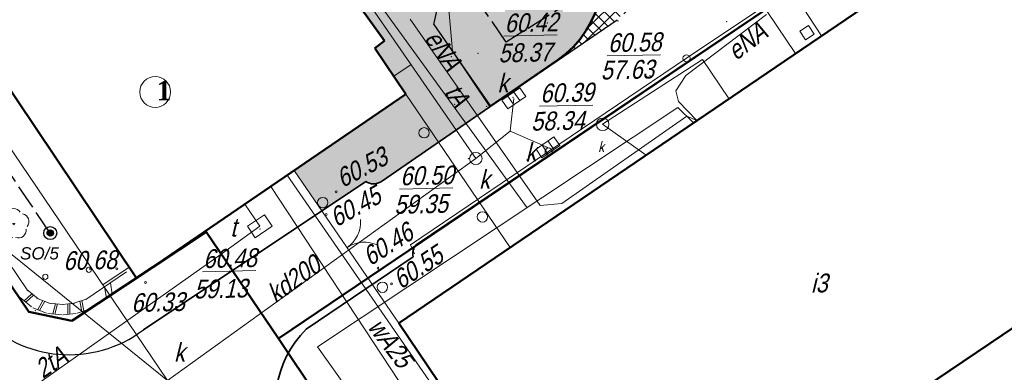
# Model space of a CAD drawing. Header units: metres. Extents: x 5515053 to 5515175, y 5844635 to 5844761.
# Tile 3 of 7: x 5515098 to 5515146, y 5844668 to 5844685. Entities that reach past the tile are written whole.
import ezdxf
from ezdxf.enums import TextEntityAlignment as Align

# ---------------------------------------------------------------- set-up
doc = ezdxf.new("R2010")
doc.units = ezdxf.units.M
doc.header["$LTSCALE"] = 1000
doc.header["$MEASUREMENT"] = 0
for name, pattern in [('0.5_0.5', [1, 0.5, -0.5]), ('1', [0]), ('ACAD_ISO02W100', [15, 12, -3]), ('BUD', [0]), ('BUW', [1.5, 1, -0.5]), ('GDE', [0]), ('KOJ', [0]), ('KOU', [1.5, 1, -0.5]), ('UBC', [1.5, 1, -0.5]), ('UPE', [0]), ('UPK', [0]), ('UPT', [0]), ('UPW', [0])]:
    doc.linetypes.add(name, pattern=pattern)
doc.layers.get('0').update_dxf_attribs({"color": 250, "linetype": 'CONTINUOUS', "lineweight": 30})
doc.layers.add('!KZ_CHODNIK', color=2, linetype='CONTINUOUS', lineweight=30, transparency=0.6)
for name, color, linetype in [('!KZ_GRANICE', 40, '0.5_0.5'), ('!KZ_MAPA', 253, '0.5_0.5'), ('OŚWIETLENIE', 1, 'CONTINUOUS'), ('OŚWIETLENIE2', 1, 'CONTINUOUS'), ('tabelka', 7, 'CONTINUOUS')]:
    doc.layers.add(name, color=color, linetype=linetype)
for name, color, linetype, lineweight in [('!KZ_KRAWĘŻNIK', 7, 'CONTINUOUS', 50), ('!KZ_NAWIERZCHNIA KOSTKA BRUKOWA', 5, 'CONTINUOUS', 13), ('!KZ_OBRZEŻE', 7, 'CONTINUOUS', 30), ('_elektr sieć energet nN', 1, 'ACAD_ISO02W100', 30), ('EBT_R_L_1', 7, '1', 18), ('EBU_L_1', 7, '1', 50), ('EBU_T_1', 7, 'CONTINUOUS', 18), ('EBU_T_3', 7, 'CONTINUOUS', 18), ('EDZ_L_1', 30, 'GDE', 50), ('OŚW_PROJ', 2, 'CONTINUOUS', 35), ('point', 5, 'CONTINUOUS', 13), ('SDR_L_1', 7, '1', 25), ('SDR_R_L_1', 7, '1', 35), ('SDR_R_L_2', 7, '1', 18), ('SZO_L_1', 7, '1', 18), ('SZO_R_T_1', 7, 'CONTINUOUS', 18), ('SZZ_T_1', 7, 'CONTINUOUS', 18), ('UCCA_R_T_2', 214, 'CONTINUOUS', 18), ('UCCN_R_L_2', 214, '1', 18), ('UEEN_R_L_1', 1, '1', 18), ('UEEN_R_T_2', 1, 'CONTINUOUS', 18), ('UKKA_R_T_2', 14, 'CONTINUOUS', 18), ('UKKA_R_T_3', 14, 'CONTINUOUS', 18), ('UKKD_R_L_1', 14, '1', 18), ('UKKD_R_T_2', 14, 'CONTINUOUS', 18), ('UKKD_R_T_4', 14, 'CONTINUOUS', 18), ('UKKL_R_L_1', 14, '1', 18), ('UKKS_L_1', 14, '1', 18), ('UKKS_R_L_1', 14, '1', 18), ('UTTA_R_T_2', 30, 'CONTINUOUS', 18), ('UTTA_R_T_3', 30, 'CONTINUOUS', 18), ('UTTM_L_1', 30, '1', 18), ('UTTM_R_L_1', 30, '1', 18), ('UTTM_R_T_2', 30, 'CONTINUOUS', 18), ('UTTM_T_2', 30, 'CONTINUOUS', 18), ('UWWO_R_L_1', 5, '1', 18), ('UWWO_R_T_2', 5, 'CONTINUOUS', 18), ('UXXA_T_2', 3, 'CONTINUOUS', 18), ('WUK_R_T_1', 247, 'CONTINUOUS', 18), ('WUK_R_T_3', 247, 'CONTINUOUS', 18), ('wymiar', 7, 'CONTINUOUS', 9)]:
    doc.layers.add(name, color=color, linetype=linetype, lineweight=lineweight)
doc.layers.add('!KZ_ZIELEŃ', color=82, linetype='CONTINUOUS', transparency=0.6)
doc.styles.add('MOJE', font='times.ttf')
doc.styles.get("Standard").update_dxf_attribs({"font": 'ARIALN.TTF', "width": 0.75})
doc.styles.add('Ukośny', font='ariali.ttf')

# ---------------------------------------------------------------- blocks, each defined once
blk = doc.blocks.new('BUJ')
blk.add_circle((0, 0), 0.25)
blk = doc.blocks.new('BGB')
at = {"color": 253, "lineweight": 13}
for centre, start, end in [((-1.5, 0), 0.0006, 59.999), ((1.5, 0), 120.001, 179.9994)]:
    blk.add_arc(centre, 1.5, start, end, dxfattribs=at)
blk = doc.blocks.new('DLI')
at = {"color": 253, "lineweight": 13}
blk.add_circle((0, 0), 0.045, dxfattribs=at)
for centre, start, end in [((-0.357, 0.116), 102.1497, 221.8548), ((0, 0.375), 30.1454, 149.8546), ((0.357, 0.116), 318.1452, 77.8503), ((-0.22, -0.303), 174.1535, 293.849), ((0.22, -0.303), 246.151, 5.8465)]:
    blk.add_arc(centre, 0.375, start, end, dxfattribs=at)
blk = doc.blocks.new('WLM')
for p, q in [((0.25, 0.25), (-0.25, 0.25)), ((-0.25, 0.25), (-0.25, -0.25)), ((0.25, -0.25), (0.25, 0.25)), ((-0.25, -0.25), (0.25, -0.25))]:
    blk.add_line(p, q)
blk = doc.blocks.new('KRA')
for p, q in [((-0.525, -0.25), (-0.525, 0.25)), ((-0.525, 0.25), (0.525, 0.25)), ((-0.175, -0.25), (-0.175, 0.25)), ((0.175, -0.25), (0.175, 0.25)), ((0.525, 0.25), (0.525, -0.25)), ((0.525, -0.25), (-0.525, -0.25))]:
    blk.add_line(p, q)
blk = doc.blocks.new('WLZ')
blk.add_circle((0, 0), 0.3)
blk = doc.blocks.new('WLD')
at = {"color": 253, "lineweight": 13}
for p, q in [((0.5, 0.333), (-0.5, 0.333)), ((-0.5, 0.333), (-0.5, -0.333)), ((0.5, -0.333), (0.5, 0.333)), ((-0.5, -0.333), (0.5, -0.333))]:
    blk.add_line(p, q, dxfattribs=at)
blk = doc.blocks.new('UAR')
blk.add_circle((0, 0), 0.125)
blk = doc.blocks.new('WSU')
blk.add_circle((0, 0), 0.045)
blk = doc.blocks.new('MAPA')
at = {"layer": 'EBT_R_L_1', "color": 253, "linetype": 'BUW', "lineweight": 18}
for p, q in [((53.238, -80.005), (58.27, -87.4)), ((52.893, -91.055), (47.852, -83.69))]:
    blk.add_line(p, q, dxfattribs=at)
at = {"layer": 'EBU_L_1', "color": 253, "linetype": 'BUD', "lineweight": 50}
for p, q in [((40.25, -88.887), (22.806, -62.893)), ((52.893, -91.055), (85.214, -69.084)), ((49.77, -74.043), (52.199, -77.438)), ((52.199, -77.438), (51.737, -77.789)), ((51.737, -77.789), (53.238, -80.005)), ((53.238, -80.005), (40.25, -88.887)), ((62.296, -104.932), (52.893, -91.055))]:
    blk.add_line(p, q, dxfattribs=at)
at = {"layer": 'EBU_L_1', "color": 253, "linetype": 'BUD'}
for p, q in [((40.25, -88.887), (22.806, -62.893)), ((49.77, -74.044), (52.199, -77.438)), ((52.199, -77.438), (51.737, -77.789)), ((51.737, -77.789), (53.238, -80.005)), ((53.238, -80.005), (40.25, -88.887))]:
    blk.add_line(p, q, dxfattribs=at)
at = {"layer": 'EBU_L_1', "color": 253, "linetype": '1'}
blk.add_line((62.296, -104.932), (94.669, -83.059), dxfattribs=at)
at = {"layer": 'EDZ_L_1', "color": 253, "linetype": 'GDE'}
for p, q in [((15.61, -61.79), (35.05, -90.51)), ((73.66, -73.84), (47.09, -91.8)), ((37.13, -90.95), (43.61, -86.65)), ((43.61, -86.65), (47.09, -91.8)), ((35.05, -90.51), (37.13, -90.95)), ((47.09, -91.8), (59.931, -110.818))]:
    blk.add_line(p, q, dxfattribs=at)
at = {"layer": 'point', "color": 253}
for p in [(60.051, -76.572, 60.644), (60.051, -76.572, 60.644), (63.472, -76.489, 60.467), (63.472, -76.489, 60.467), (68.699, -76.521, 60.517), (68.699, -76.521, 60.517), (55.427, -78.195, 60.897), (55.427, -78.195, 60.897), (56.722, -78.041, 60.623), (56.722, -78.041, 60.623), (65.004, -79.116, 60.504), (65.004, -79.116, 60.504), (58.403, -80.161, 60.435), (58.403, -80.161, 60.435), (55.596, -80.508, 60.544), (57.135, -80.59, 60.576), (57.135, -80.59, 60.576), (57.261, -80.631, 60.398), (57.261, -80.631, 60.398), (59.989, -82.566, 60.419), (59.989, -82.566, 60.419), (56.255, -83.122, 60.707), (56.255, -83.122, 60.707), (59.085, -83.192, 60.389), (59.085, -83.192, 60.389), (35.444, -84.506, 60.554), (35.444, -84.506, 60.554), (44.879, -86.826, 60.426), (44.879, -86.826, 60.426), (46.205, -86.514, 60.466), (46.205, -86.514, 60.466), (36.888, -89.906, 60.59), (36.888, -89.906, 60.59), (38.947, -89.794, 60.235), (38.947, -89.794, 60.235), (35.373, -90.448, 60.116), (35.373, -90.448, 60.116)]:
    blk.add_point(p, dxfattribs=at)
at = {"layer": 'SDR_L_1', "color": 253, "linetype": 'KOU', "lineweight": 18}
for q in [(54.586, -67.341), (57.284, -80.622)]:
    blk.add_line((55.481, -77.943), q, dxfattribs=at)
at = {"layer": 'SDR_L_1', "color": 253, "linetype": 'KOJ', "lineweight": 25}
blk.add_line((57.284, -80.622), (63.428, -76.419), dxfattribs=at)
blk.add_arc((36.997, -86.628), 5.95, 223.3488, 306.9995, dxfattribs=at)
at = {"layer": 'SDR_R_L_1', "color": 253, "linetype": 'KOJ', "lineweight": 35}
for p, q in [((53.726, -87.275), (73.661, -73.842)), ((52.055, -84.223), (57.284, -80.622)), ((40.578, -91.38), (51.305, -84.22)), ((48.429, -91.339), (53.58, -87.859))]:
    blk.add_line(p, q, dxfattribs=at)
for centre, radius, start, end in [((51.682, -83.679), 0.66, 235.1583, 304.4325), ((54.298, -87.729), 0.73, 141.5643, 190.237), ((52.159, -95.004), 5.23, 135.4974, 205.944)]:
    blk.add_arc(centre, radius, start, end, dxfattribs=at)
at = {"layer": 'SDR_R_L_2', "color": 253, "linetype": '1'}
for p, q in [((35.003, -89.492), (32.289, -85.497)), ((39.768, -88.588), (37.808, -89.913)), ((40.048, -89.002), (38.088, -90.327)), ((38.984, -89.118), (39.068, -89.665)), ((35.204, -89.646), (34.831, -89.987)), ((35.28, -89.709), (34.907, -90.049)), ((35.496, -89.888), (34.956, -89.44)), ((38.71, -89.303), (38.794, -89.85)), ((35.177, -90.273), (34.637, -89.825)), ((36.083, -90.102), (35.427, -89.848)), ((35.729, -89.965), (35.482, -90.405)), ((35.821, -90), (35.574, -90.441)), ((36.711, -90.161), (36.019, -90.087)), ((36.337, -90.121), (36.215, -90.611)), ((36.434, -90.131), (36.312, -90.621)), ((37.273, -90.087), (36.655, -90.161)), ((36.939, -90.127), (36.937, -90.631)), ((37.026, -90.117), (37.024, -90.621)), ((37.869, -89.883), (37.224, -90.098)), ((37.521, -89.999), (37.614, -90.495)), ((37.611, -89.969), (37.705, -90.465)), ((35.902, -90.569), (35.246, -90.314)), ((36.658, -90.658), (35.966, -90.584)), ((37.333, -90.583), (36.714, -90.658)), ((38.027, -90.357), (37.382, -90.572))]:
    blk.add_line(p, q, dxfattribs=at)
at = {"layer": 'SZO_L_1', "color": 253, "linetype": '1'}
for p, q in [((66.769, -78.282), (73.42, -73.787)), ((60.117, -82.777), (66.769, -78.282)), ((53.466, -87.271), (60.117, -82.777)), ((53.646, -87.717), (53.466, -87.271))]:
    blk.add_line(p, q, dxfattribs=at)
for centre in [(66.769, -78.282), (60.117, -82.777)]:
    blk.add_circle(centre, 0.17, dxfattribs=at)
at = {"layer": 'UCCN_R_L_2', "color": 253, "linetype": 'UBC'}
for p, q in [((73.279, -77.201), (70.945, -73.624)), ((72.018, -78.051), (69.915, -74.899))]:
    blk.add_line(p, q, dxfattribs=at)
at = {"layer": 'UEEN_R_L_1', "color": 253, "linetype": 'UPE', "lineweight": 18}
for p, q in [((53.445, -76.389), (59.714, -85.387)), ((66.731, -79.113), (70.634, -76.162)), ((66.248, -79.844), (66.731, -79.113)), ((66.39, -80.361), (66.248, -79.844)), ((67.271, -81.281), (66.39, -80.361)), ((60.752, -85.283), (66.786, -81.072)), ((66.786, -81.072), (67.271, -81.281)), ((59.714, -85.387), (60.752, -85.283))]:
    blk.add_line(p, q, dxfattribs=at)
at = {"layer": 'UKKD_R_L_1', "color": 253, "linetype": 'UPK', "lineweight": 18}
for p, q in [((36.959, -54.635), (56.611, -83.118)), ((21.996, -64.632), (41.735, -93.824)), ((53.485, -78.579), (52.648, -79.138)), ((58.271, -81.799), (58.444, -80.215)), ((56.611, -83.118), (58.271, -81.799)), ((58.271, -81.799), (60.089, -82.577)), ((41.735, -93.824), (56.611, -83.118)), ((38.617, -89.215), (39.898, -88.355))]:
    blk.add_line(p, q, dxfattribs=at)
at = {"layer": 'UKKL_R_L_1', "color": 253, "linetype": 'UPK', "lineweight": 18}
for p, q in [((62.724, -81.466), (67.543, -78.334)), ((67.543, -78.334), (68.817, -80.225)), ((62.724, -81.466), (64.819, -82.948))]:
    blk.add_line(p, q, dxfattribs=at)
at = {"layer": 'UKKS_L_1', "color": 253, "linetype": 'UPK', "lineweight": 18}
blk.add_line((41.735, -93.824), (15.804, -72.857), dxfattribs=at)
at = {"layer": 'UKKS_R_L_1', "color": 253, "linetype": 'UPK', "lineweight": 18}
blk.add_line((56.236, -98.92), (46.72, -84.466), dxfattribs=at)
at = {"layer": 'UTTM_L_1', "color": 253, "linetype": 'UPT', "lineweight": 18}
blk.add_line((28.932, -98.6), (44.334, -87.722), dxfattribs=at)
at = {"layer": 'UTTM_R_L_1', "color": 253, "linetype": 'UPT', "lineweight": 18}
for p, q in [((59.086, -85.491), (50.366, -73.45)), ((66.357, -80.662), (48.969, -92.196)), ((67.104, -81.395), (66.357, -80.662)), ((46.194, -86.379), (45.469, -85.315)), ((44.334, -87.722), (46.194, -86.379)), ((48.969, -92.196), (62.024, -110.479))]:
    blk.add_line(p, q, dxfattribs=at)
at = {"layer": 'UWWO_R_L_1', "color": 253, "linetype": 'UPW', "lineweight": 18}
blk.add_line((57.121, -97.819), (47.517, -83.918), dxfattribs=at)
at = {"layer": 'EBU_T_1', "color": 253, "rotation": 1.322970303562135}
for p in [(54.112, -81.875), (49.228, -85.239), (56.926, -85.931), (52.103, -89.323)]:
    blk.add_blockref('BUJ', p, dxfattribs=at)
at = {"layer": 'SZO_R_T_1', "color": 253, "rotation": 304.3630753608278}
blk.add_blockref('BGB', (50.399, -87.412), dxfattribs=at)
at = {"layer": 'SZZ_T_1', "color": 253, "rotation": 1.322970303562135}
blk.add_blockref('DLI', (34.328, -86.273), dxfattribs=at)
at = {"layer": 'UCCA_R_T_2', "color": 253, "rotation": 33.02277982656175}
blk.add_blockref('WLM', (72.585, -77.047), dxfattribs=at)
at = {"layer": 'UKKA_R_T_2', "color": 253}
for name, p, rotation in [('KRA', (58.444, -80.215), 34.34278218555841), ('WLZ', (62.724, -81.466), 1.322970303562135), ('KRA', (60.089, -82.577), 34.65279081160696), ('WLZ', (56.611, -83.118), 1.322970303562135)]:
    blk.add_blockref(name, p, dxfattribs=dict(at, rotation=rotation))
at = {"layer": 'UTTA_R_T_2', "color": 253, "rotation": 34.00280268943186}
blk.add_blockref('WLD', (46.194, -86.379), dxfattribs=at)
at = {"layer": 'UXXA_T_2', "color": 253, "rotation": 1.322970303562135}
for p in [(35.848, -88.818), (37.95, -88.48)]:
    blk.add_blockref('UAR', p, dxfattribs=at)
at = {"layer": 'WUK_R_T_1', "color": 253, "rotation": 1.322970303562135}
for p in [(49.876, -84.724), (49.392, -85.815), (39.3, -88.439), (51.892, -88.408), (40.685, -89.097), (52.55, -89.163)]:
    blk.add_blockref('WSU', p, dxfattribs=at)
at = {"layer": 'EBU_T_3', "color": 253, "oblique": 15}
blk.add_text('i3', height=0.9, rotation=1.323, dxfattribs=at).set_placement((73.163, -89.107), align=Align.MIDDLE)
at = {"layer": 'UEEN_R_T_2', "color": 253, "oblique": 15}
for rotation, p in [(37.0628, (69.952, -77.818)), (304.8631, (54.666, -78.141))]:
    blk.add_text('eNA', height=0.9, rotation=rotation, dxfattribs=at).set_placement(p, align=Align.CENTER)
at = {"layer": 'UKKA_R_T_2', "color": 253, "oblique": 15}
blk.add_text('k', height=0.5, rotation=1.323, dxfattribs=at).set_placement((62.649, -82.538), align=Align.MIDDLE)
at = {"layer": 'UKKA_R_T_3', "color": 253, "oblique": 15}
for p in [(57.654, -79.93), (59.002, -83.268)]:
    blk.add_text('k', height=0.9, rotation=1.323, dxfattribs=at).set_placement(p)
for p in [(57.014, -84.099), (42.303, -92.44)]:
    blk.add_text('k', height=0.9, rotation=1.323, dxfattribs=at).set_placement(p, align=Align.MIDDLE)
at = {"layer": 'UKKD_R_T_2', "color": 253, "oblique": 15}
blk.add_text('58.34', height=0.9, rotation=1.323, dxfattribs=at).set_placement((59.26, -80.876), align=Align.TOP_LEFT)
blk.add_text('kd200', height=0.9, rotation=35.7428, dxfattribs=at).set_placement((48.082, -89.296), align=Align.CENTER)
at = {"layer": 'UKKD_R_T_4', "color": 253, "oblique": 15}
for s, p in [('%%U60.42', (58.001, -77.034)), ('%%U60.58', (62.984, -77.989)), ('%%U60.39', (59.719, -80.415)), ('%%U60.50', (52.97, -84.412))]:
    blk.add_text(s, height=0.9, rotation=1.323, dxfattribs=at).set_placement(p)
for s, p in [('58.37', (57.683, -77.582)), ('57.63', (62.614, -78.408)), ('59.35', (52.661, -84.889))]:
    blk.add_text(s, height=0.9, rotation=1.323, dxfattribs=at).set_placement(p, align=Align.TOP_LEFT)
at = {"layer": 'UTTA_R_T_3', "color": 253, "oblique": 15}
blk.add_text('t', height=0.9, rotation=1.323, dxfattribs=at).set_placement((44.905, -86.439), align=Align.MIDDLE)
blk.add_text('%%U60.48', height=0.9, rotation=1.323, dxfattribs=at).set_placement((46.049, -88.343), align=Align.RIGHT)
blk.add_text('59.13', height=0.9, rotation=1.323, dxfattribs=at).set_placement((45.582, -88.914), align=Align.TOP_RIGHT)
at = {"layer": 'UTTM_R_T_2', "color": 253, "oblique": 15}
blk.add_text('tA', height=0.9, rotation=305.9031, dxfattribs=at).set_placement((55.336, -80.316), align=Align.CENTER)
at = {"layer": 'UTTM_T_2', "color": 253, "oblique": 15}
blk.add_text('2tA', height=0.9, rotation=35.0128, dxfattribs=at).set_placement((35.214, -93.024), align=Align.TOP_LEFT)
at = {"layer": 'UWWO_R_T_2', "color": 253, "oblique": 15}
blk.add_text('wA25', height=0.9, rotation=307.1631, dxfattribs=at).set_placement((52.131, -92.273), align=Align.CENTER)
at = {"layer": 'WUK_R_T_3', "color": 253, "oblique": 15}
for s, rotation, p in [('60.53', 27.8928, (50.172, -84.547)), ('60.45', 28.9228, (49.876, -86.444)), ('60.46', 32.5828, (51.51, -88.327)), ('60.55', 33.6128, (52.986, -89.453)), ('60.33', 1.323, (39.998, -90.523))]:
    blk.add_text(s, height=0.9, rotation=rotation, dxfattribs=at).set_placement(p)
blk.add_text('60.68', height=0.9, rotation=1.323, dxfattribs=at).set_placement((39.3, -88.439), align=Align.RIGHT)
blk = doc.blocks.new('GRANICE')
at = {"layer": 'EDZ_L_1', "linetype": 'GDE'}
for p, q in [((15.61, -61.79), (35.05, -90.51)), ((73.66, -73.84), (47.09, -91.8)), ((37.13, -90.95), (43.61, -86.65)), ((43.61, -86.65), (47.09, -91.8)), ((35.05, -90.51), (37.13, -90.95)), ((47.09, -91.8), (59.931, -110.818))]:
    blk.add_line(p, q, dxfattribs=at)
blk = doc.blocks.new('A$C77956BA5')
at = {"layer": 'OŚWIETLENIE', "linetype": 'Continuous'}
h = blk.add_hatch(color=256, dxfattribs=at)
edge = h.paths.add_edge_path()
edge.add_arc((0.483, 0.489), 0.239, 0, 360)
for centre, radius in [((0.482, 0.482), 0.482), ((0.483, 0.489), 0.239)]:
    blk.add_circle(centre, radius, dxfattribs=at)

msp = doc.modelspace()

# ---------------------------------------------------------------- hatches: boundary and pattern name
at = {"layer": '!KZ_CHODNIK'}
h = msp.add_hatch(color=256, dxfattribs=at)
h.dxf.hatch_style = 1
h.paths.add_polyline_path([(5515111.433, 5844677.479), (5515112.764, 5844675.534), (5515114.885, 5844676.949), (5515115.26, 5844676.831), (5515115.635, 5844676.947), (5515120.902, 5844680.575), (5515118.172, 5844684.526), (5515119.472, 5844690.697), (5515123.113, 5844693.154), (5515122.833, 5844693.568), (5515122.562, 5844693.838), (5515122.195, 5844693.99), (5515121.8, 5844693.988), (5515121.426, 5844693.825), (5515118.129, 5844691.6), (5515112.327, 5844687.685), (5515112.886, 5844686.856), (5515113.35, 5844687.126), (5515115.779, 5844683.732), (5515115.317, 5844683.381), (5515115.601, 5844682.97), (5515116.818, 5844681.165)])
at = {"layer": '!KZ_NAWIERZCHNIA KOSTKA BRUKOWA'}
h = msp.add_hatch(dxfattribs=at)
h.set_pattern_fill('ANSI37', color=256, scale=3)
h.set_pattern_definition([(45, (-71.5792, 0), (-0.265165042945, 0.265165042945), []), (135, (-71.5792, 0), (-0.265165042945, -0.265165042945), [])])
h.paths.add_polyline_path([(5515126.485, 5844694.796), (5515128.453, 5844691.675), (5515128.833, 5844690.961), (5515129.114, 5844690.151), (5515129.248, 5844689.383), (5515129.27, 5844688.604), (5515129.158, 5844687.756), (5515128.945, 5844687.191), (5515128.595, 5844686.44), (5515127.714, 5844685.323), (5515126.541, 5844684.432), (5515125.5, 5844683.72), (5515124.128, 5844682.797), (5515124.902, 5844683.456), (5515125.483, 5844684.189), (5515125.966, 5844685.141), (5515126.204, 5844685.985), (5515126.29, 5844686.814), (5515126.184, 5844687.944), (5515125.954, 5844688.718), (5515125.436, 5844689.711), (5515124.357, 5844691.31), (5515123.406, 5844692.719)])
at = {"layer": '!KZ_ZIELEŃ'}
h = msp.add_hatch(color=256, dxfattribs=at)
h.dxf.hatch_style = 1
h.paths.add_polyline_path([(5515112.788, 5844687.996), (5515118.129, 5844691.6), (5515112.049, 5844700.61), (5515106.941, 5844708.178), (5515110.257, 5844710.416), (5515110.536, 5844710.701), (5515110.666, 5844711.597), (5515109.967, 5844712.633), (5515114.526, 5844715.71), (5515116.484, 5844712.809), (5515117.122, 5844712.386), (5515117.872, 5844712.539), (5515121.188, 5844714.777), (5515120.841, 5844715.758), (5515120.496, 5844716.696), (5515111.123, 5844717.704), (5515107.081, 5844718.138), (5515098.5, 5844712.323), (5515095.618, 5844710.37), (5515098.047, 5844706.771), (5515099.421, 5844707.701), (5515099.491, 5844707.596), (5515099.643, 5844707.372), (5515099.95, 5844706.92), (5515100.234, 5844706.502)])
h.paths.add_polyline_path([(5515116.433, 5844683.544), (5515113.756, 5844687.417), (5515113.756, 5844687.417)])
h = msp.add_hatch(color=256, dxfattribs=at)
h.dxf.hatch_style = 1
edge = h.paths.add_edge_path()
edge.add_line((5515120.902, 5844680.575), (5515124.128, 5844682.797))
edge.add_arc((5515121.291, 5844686.915), 5, 304.5621, 394.0128)
edge.add_line((5515125.436, 5844689.711), (5515123.113, 5844693.154))
edge.add_line((5515123.113, 5844693.154), (5515119.472, 5844690.697))
edge.add_line((5515119.472, 5844690.697), (5515118.172, 5844684.526))
edge.add_line((5515118.172, 5844684.526), (5515120.902, 5844680.575))

# ---------------------------------------------------------------- linework, layer by layer
at = {"layer": '!KZ_KRAWĘŻNIK', "linetype": 'Continuous'}
msp.add_line((5515124.128, 5844682.797), (5515120.902, 5844680.575), dxfattribs=at)
msp.add_arc((5515121.291, 5844686.914), 5, 304.5623, 34.013, dxfattribs=at)
at = {"layer": '!KZ_OBRZEŻE'}
for q in [(5515119.472, 5844690.697), (5515120.902, 5844680.575)]:
    msp.add_line((5515118.172, 5844684.526), q, dxfattribs=at)
at = {"layer": '_elektr sieć energet nN', "color": 1, "ltscale": 0.0001}
for points in [[(5515099.668, 5844674.462), (5515082.635, 5844699.595)], [(5515125.004, 5844685.764), (5515121.648, 5844683.666), (5515112.166, 5844697.587)]]:
    msp.add_lwpolyline(points, dxfattribs=at)
at = {"layer": 'wymiar', "color": 251}
msp.add_circle((5515104.726, 5844681.265), 0.744, dxfattribs=at)

# ---------------------------------------------------------------- block references
at = {"layer": '!KZ_GRANICE', "linetype": 'Continuous'}
msp.add_blockref('GRANICE', (5515063.58, 5844761.17), dxfattribs=at)
at = {"layer": '!KZ_MAPA', "linetype": 'Continuous'}
msp.add_blockref('MAPA', (5515063.58, 5844761.17), dxfattribs=at)
at = {"layer": 'OŚWIETLENIE2', "xscale": 0.648, "yscale": 0.648, "zscale": 0.648}
msp.add_blockref('A$C77956BA5', (5515099.355, 5844674.145), dxfattribs=at)

# ---------------------------------------------------------------- texts
at = {"layer": 'OŚW_PROJ', "color": 1, "linetype": 'Continuous', "lineweight": 15, "insert": (5515098.212, 5844673.776), "char_height": 0.5881, "width": 38.91406, "attachment_point": 1, "style": 'Ukośny'}
msp.add_mtext('SO/5', dxfattribs=at)
at = {"layer": 'tabelka', "insert": (5515105.149, 5844680.862), "char_height": 0.94317, "width": 1.39328, "attachment_point": 8, "style": 'MOJE'}
msp.add_mtext('{\\fTimes New Roman|b1|i0|c238|p18;1}', dxfattribs=at)

doc.saveas('drawing.dxf')
